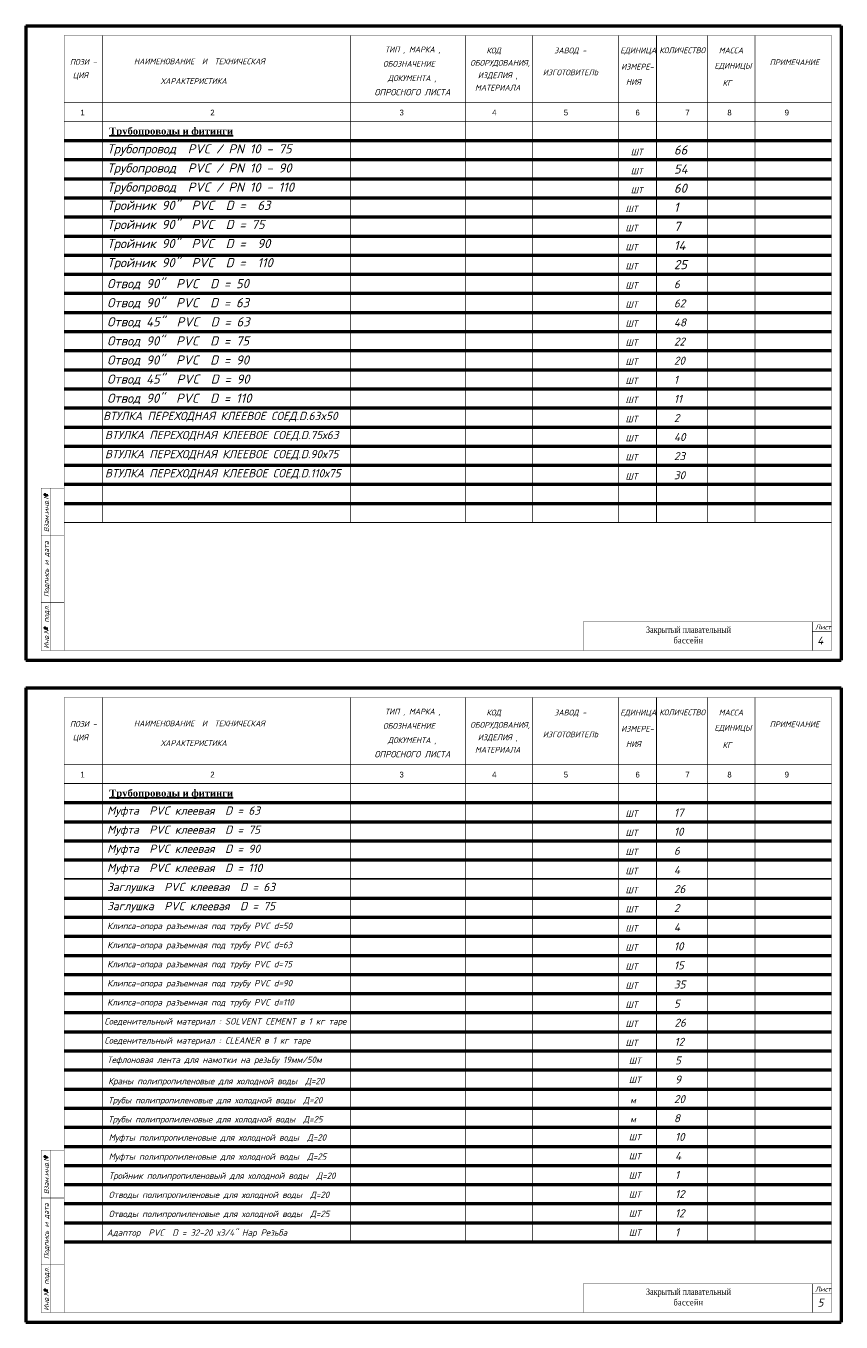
# Model space of a CAD drawing. Extents: x 4114239 to 5838486, y 780458 to 1383318.
# Tile 1 of 231: x 4308624 to 4351283, y 780458 to 848322. Entities that reach past the tile are written whole.
import ezdxf

# ---------------------------------------------------------------- set-up
doc = ezdxf.new("R2010")
doc.units = 0
doc.header["$MEASUREMENT"] = 0
doc.linetypes.add('CONTI', pattern=[0])
doc.layers.add('1', color=7, linetype='Continuous', lineweight=50)
doc.layers.add('RAMKA', color=250, linetype='CONTI')
doc.styles.add('rrr', font='isocpeui.ttf')
doc.styles.add('TIMES', font='times.ttf', dxfattribs={"height": 3})
doc.styles.add('ГОСТ 350', font='isocpeui.ttf', dxfattribs={"height": 350})

msp = doc.modelspace()

# ---------------------------------------------------------------- linework, layer by layer
at = {"ltscale": 100}
for p, q in [((4308624.0252, 848321.7786), (4308624.0252, 815121.7786)), ((4308624.0252, 813658.3502), (4308624.0252, 780562.9204))]:
    msp.add_line(p, q, dxfattribs=at)
at = {"ltscale": 500}
msp.add_line((4310624.0252, 803658.3502), (4350782.6269, 803658.3502), dxfattribs=at)
at = {"ltscale": 500, "const_width": 40}
for points in [[(4341624.0252, 847821.7786), (4341624.0252, 843321.7786)], [(4341624.0252, 843321.7786), (4341624.0252, 822321.7786)], [(4341624.0252, 813158.3502), (4341624.0252, 808658.3502)], [(4341624.0252, 808658.3502), (4341624.0252, 784658.3502)]]:
    msp.add_lwpolyline(points, dxfattribs=at)
at = {"layer": '1'}
for p, q in [((4308624.0252, 848321.7786), (4351282.6269, 848321.7786)), ((4308624.0252, 848321.7786), (4351282.6269, 848321.7786)), ((4308624.0252, 848321.7786), (4308624.0252, 815121.7786)), ((4351282.6269, 848321.7786), (4351282.6269, 815121.7786)), ((4310624.0252, 842321.7786), (4350782.6269, 842321.7786)), ((4310624.0252, 841321.7786), (4350782.6269, 841321.7786)), ((4310624.0252, 840321.7786), (4350782.6269, 840321.7786)), ((4310624.0252, 839321.7786), (4350782.6269, 839321.7786)), ((4310624.0252, 838321.7786), (4350782.6269, 838321.7786)), ((4310624.0252, 837321.7786), (4350782.6269, 837321.7786)), ((4310624.0252, 836321.7786), (4350782.6269, 836321.7786)), ((4310624.0252, 835321.7786), (4350782.6269, 835321.7786)), ((4310624.0252, 834321.7786), (4350782.6269, 834321.7786)), ((4310624.0252, 833321.7786), (4350782.6269, 833321.7786)), ((4310624.0252, 832321.7786), (4350782.6269, 832321.7786)), ((4310624.0252, 831321.7786), (4350782.6269, 831321.7786)), ((4310624.0252, 830321.7786), (4350782.6269, 830321.7786)), ((4310624.0252, 829321.7786), (4350782.6269, 829321.7786)), ((4310624.0252, 828321.7786), (4350782.6269, 828321.7786)), ((4310624.0252, 827321.7786), (4350782.6269, 827321.7786)), ((4310624.0252, 826321.7786), (4350782.6269, 826321.7786)), ((4310624.0252, 825321.7786), (4350782.6269, 825321.7786)), ((4310624.0252, 824321.7786), (4350782.6269, 824321.7786)), ((4310624.0252, 823321.7786), (4350782.6269, 823321.7786)), ((4308624.0252, 815121.7786), (4351282.6269, 815121.7786)), ((4308624.0252, 815121.7786), (4351282.6269, 815121.7786)), ((4308624.0252, 813658.3502), (4351282.6269, 813658.3502)), ((4308624.0252, 813658.3502), (4351282.6269, 813658.3502)), ((4308624.0252, 813658.3502), (4308624.0252, 780458.3502)), ((4351282.6269, 813658.3502), (4351282.6269, 780458.3502)), ((4310624.0252, 807658.3502), (4350782.6269, 807658.3502)), ((4310624.0252, 806658.3502), (4350782.6269, 806658.3502)), ((4310624.0252, 805658.3502), (4350782.6269, 805658.3502)), ((4310624.0252, 804658.3502), (4350782.6269, 804658.3502)), ((4310624.0252, 802658.3502), (4350782.6269, 802658.3502)), ((4310624.0252, 801658.3502), (4350782.6269, 801658.3502)), ((4310624.0252, 800658.3502), (4350782.6269, 800658.3502)), ((4310624.0252, 799658.3502), (4350782.6269, 799658.3502)), ((4310624.0252, 798658.3502), (4350782.6269, 798658.3502)), ((4310624.0252, 797658.3502), (4350782.6269, 797658.3502)), ((4310624.0252, 796658.3502), (4350782.6269, 796658.3502)), ((4310624.0252, 795658.3502), (4350782.6269, 795658.3502)), ((4310624.0252, 794658.3502), (4350782.6269, 794658.3502)), ((4310624.0252, 793658.3502), (4350782.6269, 793658.3502)), ((4310624.0252, 792658.3502), (4350782.6269, 792658.3502)), ((4310624.0252, 791658.3502), (4350782.6269, 791658.3502)), ((4310624.0252, 790658.3502), (4350782.6269, 790658.3502)), ((4310624.0252, 789658.3502), (4350782.6269, 789658.3502)), ((4310624.0252, 788658.3502), (4350782.6269, 788658.3502)), ((4310624.0252, 787658.3502), (4350782.6269, 787658.3502)), ((4310624.0252, 786658.3502), (4350782.6269, 786658.3502)), ((4310624.0252, 785658.3502), (4350782.6269, 785658.3502)), ((4310624.0252, 784658.3502), (4350782.6269, 784658.3502)), ((4308624.0252, 780458.3502), (4351282.6269, 780458.3502)), ((4308624.0252, 780458.3502), (4351282.6269, 780458.3502))]:
    msp.add_line(p, q, dxfattribs=at)
at = {"layer": '1', "const_width": 25}
for points in [[(4310624.0252, 815621.7786), (4350782.6269, 815621.7786), (4350782.6269, 847821.7786), (4310624.0252, 847821.7786)], [(4310624.0252, 780958.3502), (4350782.6269, 780958.3502), (4350782.6269, 813158.3502), (4310624.0252, 813158.3502)]]:
    msp.add_lwpolyline(points, close=True, dxfattribs=at)
at = {"layer": '1'}
for points, const_width in [([(4312624.0252, 847821.7786), (4312624.0252, 822321.7786)], 40), ([(4325624.0252, 847821.7786), (4325624.0252, 843321.7786)], 40), ([(4331624.0252, 847821.7786), (4331624.0252, 843321.7786)], 40), ([(4335124.0252, 847821.7786), (4335124.0252, 843321.7786)], 40), ([(4339624.0252, 847821.7786), (4339624.0252, 843321.7786)], 40), ([(4344282.6269, 847821.7786), (4344282.6269, 843321.7786)], 40), ([(4346782.6269, 847821.7786), (4346782.6269, 822321.7786)], 40), ([(4310624.0252, 844321.7786), (4350782.6269, 844321.7786)], 40), ([(4310624.0252, 843321.7786), (4350782.6269, 843321.7786)], 40), ([(4325624.0252, 843321.7786), (4325624.0252, 822321.7786)], 40), ([(4331624.0252, 843321.7786), (4331624.0252, 822321.7786)], 40), ([(4335124.0252, 843321.7786), (4335124.0252, 822321.7786)], 40), ([(4339624.0252, 843321.7786), (4339624.0252, 822321.7786)], 40), ([(4344282.6269, 843321.7786), (4344282.6269, 822321.7786)], 40), ([(4310624.0252, 815621.7786), (4309424.0252, 815621.7786), (4309424.0252, 824121.7786), (4310624.0252, 824121.7786)], 25), ([(4309924.0252, 824121.7786), (4309924.0252, 815621.7786)], 25), ([(4310624.0252, 822321.7786), (4350782.6269, 822321.7786)], 40), ([(4310624.0252, 821621.7786), (4309424.0252, 821621.7786)], 25), ([(4310624.0252, 818121.7786), (4309424.0252, 818121.7786)], 25), ([(4337782.6269, 817121.7786), (4337782.6269, 815621.7786)], 25), ([(4350782.6269, 817121.7786), (4337782.6269, 817121.7786)], 25), ([(4349782.6269, 817121.7786), (4349782.6269, 815621.7786)], 25), ([(4350782.6269, 816621.7786), (4349782.6269, 816621.7786)], 25), ([(4312624.0252, 813158.3502), (4312624.0252, 784658.3502)], 40), ([(4325624.0252, 813158.3502), (4325624.0252, 808658.3502)], 40), ([(4331624.0252, 813158.3502), (4331624.0252, 808658.3502)], 40), ([(4335124.0252, 813158.3502), (4335124.0252, 808658.3502)], 40), ([(4339624.0252, 813158.3502), (4339624.0252, 808658.3502)], 40), ([(4344282.6269, 813158.3502), (4344282.6269, 808658.3502)], 40), ([(4346782.6269, 813158.3502), (4346782.6269, 784658.3502)], 40), ([(4310624.0252, 809658.3502), (4350782.6269, 809658.3502)], 40), ([(4310624.0252, 808658.3502), (4350782.6269, 808658.3502)], 40), ([(4325624.0252, 808658.3502), (4325624.0252, 784658.3502)], 40), ([(4331624.0252, 808658.3502), (4331624.0252, 784658.3502)], 40), ([(4335124.0252, 808658.3502), (4335124.0252, 784658.3502)], 40), ([(4339624.0252, 808658.3502), (4339624.0252, 784658.3502)], 40), ([(4344282.6269, 808658.3502), (4344282.6269, 784658.3502)], 40), ([(4310624.0252, 780958.3502), (4309424.0252, 780958.3502), (4309424.0252, 789458.3502), (4310624.0252, 789458.3502)], 25), ([(4309924.0252, 789458.3502), (4309924.0252, 780958.3502)], 25), ([(4310624.0252, 786958.3502), (4309424.0252, 786958.3502)], 25), ([(4310624.0252, 783458.3502), (4309424.0252, 783458.3502)], 25), ([(4337782.6269, 782458.3502), (4337782.6269, 780958.3502)], 25), ([(4350782.6269, 782458.3502), (4337782.6269, 782458.3502)], 25), ([(4349782.6269, 782458.3502), (4349782.6269, 780958.3502)], 25), ([(4350782.6269, 781958.3502), (4349782.6269, 781958.3502)], 25)]:
    msp.add_lwpolyline(points, dxfattribs=dict(at, const_width=const_width))
at = {"layer": 'RAMKA', "ltscale": 400}
for p, q in [((4309738.8482, 823704.1388), (4309738.8482, 823798.6745)), ((4309736.2039, 816727.3806), (4309736.2039, 816821.9164)), ((4309738.8482, 789040.7104), (4309738.8482, 789135.2461)), ((4309736.2039, 782063.9522), (4309736.2039, 782158.488))]:
    msp.add_line(p, q, dxfattribs=at)
for points in [[(4309580.1578, 823793.6929, 0.1153456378), (4309579.0346, 823777.537, 0.1039496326), (4309585.4738, 823760.8073, 0.0910645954), (4309598.0726, 823747.4507, 0.0836635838), (4309615.9038, 823738.482, 0.0836635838), (4309635.6894, 823735.8521, 0.0910645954), (4309653.6222, 823739.7948, 0.1039496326), (4309668.3643, 823749.9935, 0.1153456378), (4309676.5341, 823763.9767, 0.1153456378), (4309677.6573, 823780.1326, 0.1039496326), (4309671.2181, 823796.8622, 0.0910645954), (4309658.6193, 823810.2189, 0.0836635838), (4309640.7881, 823819.1875, 0.0836635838), (4309621.0025, 823821.8175, 0.0910645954), (4309603.0697, 823817.8748, 0.1039496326), (4309588.3276, 823807.6761, 0.1153456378)], [(4309577.5135, 816816.9347, 0.1153456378), (4309576.3903, 816800.7788, 0.1039496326), (4309582.8295, 816784.0492, 0.0910645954), (4309595.4283, 816770.6925, 0.0836635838), (4309613.2595, 816761.7239, 0.0836635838), (4309633.0451, 816759.0939, 0.0910645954), (4309650.9779, 816763.0366, 0.1039496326), (4309665.72, 816773.2353, 0.1153456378), (4309673.8898, 816787.2185, 0.1153456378), (4309675.013, 816803.3744, 0.1039496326), (4309668.5738, 816820.1041, 0.0910645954), (4309655.975, 816833.4607, 0.0836635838), (4309638.1438, 816842.4294, 0.0836635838), (4309618.3582, 816845.0593, 0.0910645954), (4309600.4254, 816841.1166, 0.1039496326), (4309585.6833, 816830.9179, 0.1153456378)], [(4309580.1578, 789130.2645, 0.1153456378), (4309579.0346, 789114.1085, 0.1039496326), (4309585.4738, 789097.3789, 0.0910645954), (4309598.0726, 789084.0223, 0.0836635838), (4309615.9038, 789075.0536, 0.0836635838), (4309635.6894, 789072.4237, 0.0910645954), (4309653.6222, 789076.3664, 0.1039496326), (4309668.3643, 789086.565, 0.1153456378), (4309676.5341, 789100.5483, 0.1153456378), (4309677.6573, 789116.7042, 0.1039496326), (4309671.2181, 789133.4338, 0.0910645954), (4309658.6193, 789146.7905, 0.0836635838), (4309640.7881, 789155.7591, 0.0836635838), (4309621.0025, 789158.3891, 0.0910645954), (4309603.0697, 789154.4463, 0.1039496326), (4309588.3276, 789144.2477, 0.1153456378)], [(4309577.5135, 782153.5063, 0.1153456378), (4309576.3903, 782137.3504, 0.1039496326), (4309582.8295, 782120.6208, 0.0910645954), (4309595.4283, 782107.2641, 0.0836635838), (4309613.2595, 782098.2954, 0.0836635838), (4309633.0451, 782095.6655, 0.0910645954), (4309650.9779, 782099.6082, 0.1039496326), (4309665.72, 782109.8069, 0.1153456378), (4309673.8898, 782123.7901, 0.1153456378), (4309675.013, 782139.946, 0.1039496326), (4309668.5738, 782156.6756, 0.0910645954), (4309655.975, 782170.0323, 0.0836635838), (4309638.1438, 782179.001, 0.0836635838), (4309618.3582, 782181.6309, 0.0910645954), (4309600.4254, 782177.6882, 0.1039496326), (4309585.6833, 782167.4895, 0.1153456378)]]:
    msp.add_lwpolyline(points, format="xyb", close=True, dxfattribs=at)

# ---------------------------------------------------------------- texts
at = {"ltscale": 500, "style": 'rrr'}
for s, height, p in [('ТИП , МАРКА ,', 302.4, (4327413.1391, 846936.0643)), ('КОД ', 302.4, (4332724.0252, 846886.0643)), ('ЗАВОД -', 302.4, (4336274.0252, 846886.0643)), ('ЕДИНИЦА', 302.4, (4339724.0252, 846886.0643)), ('КОЛИЧЕСТВО', 302.4, (4341769.4838, 846893.5775)), ('МАССА', 302.4, (4344882.6269, 846886.0643)), ('ПОЗИ -', 302.4, (4310924.0252, 846286.0643)), ('НАИМЕНОВАНИЕ  И  ТЕХНИЧЕСКАЯ', 302.4, (4314276.0748, 846313.4759)), ('ОБОЗНАЧЕНИЕ', 302.4, (4327313.1391, 846186.0643)), ('ОБОРУДОВАНИЯ,', 302.4, (4331874.0252, 846236.0643)), ('ИЗМЕРЕ-', 302.4, (4339774.0252, 846036.0643)), ('ЕДИНИЦЫ', 302.4, (4344655.6354, 846086.0643)), ('ПРИМЕЧАНИЕ', 302.4, (4347547.2666, 846268.9203)), ('ЦИЯ', 302.4, (4311074.0252, 845586.0643)), ('ХАРАКТЕРИСТИКА', 302.4, (4315674.0252, 845286.0643)), ('ДОКУМЕНТА ,', 302.4, (4327563.1391, 845436.0643)), ('ИЗДЕЛИЯ ,', 302.4, (4332274.0252, 845586.0643)), ('ИЗГОТОВИТЕЛЬ', 302.4, (4335674.0252, 845736.0643)), ('ОПРОСНОГО ЛИСТА', 336, (4326863.1391, 844686.0643)), ('МАТЕРИАЛА', 302.4, (4332124.0252, 844936.0643)), ('НИЯ', 302.4, (4340024.0252, 845236.0643)), ('КГ', 302.4, (4345082.6269, 845186.0643)), ('Трубопровод  PVC / PN 10 - 75 ', 480, (4312874.0252, 841646.1698)), ('ШТ', 336, (4340274.7994, 841553.5036)), ('66', 480, (4342536.6788, 841586.0643)), ('Трубопровод  PVC / PN 10 - 90 ', 480, (4312874.0252, 840642.2859)), ('ШТ', 336, (4340274.7994, 840553.5036)), ('54', 480, (4342536.6788, 840586.0643)), ('Трубопровод  PVC / PN 10 - 110 ', 480, (4312874.0252, 839642.2859)), ('ШТ', 336, (4340274.7994, 839553.5036)), ('60', 480, (4342536.6788, 839586.0643)), ('Тройник 90"  PVC  D =  63', 480, (4312874.0252, 838687.0888)), ('ШТ', 336, (4340000.5252, 838571.7786)), ('1', 480, (4342536.6788, 838586.0643)), ('Тройник 90"  PVC  D = 75', 480, (4312874.0252, 837687.0888)), ('ШТ', 336, (4340000.5252, 837571.7786)), ('7', 480, (4342536.6788, 837586.0643)), ('Тройник 90"  PVC  D =  90', 480, (4312874.0252, 836687.0888)), ('ШТ', 336, (4340000.5252, 836571.7786)), ('14', 480, (4342536.6788, 836586.0643)), ('Тройник 90"  PVC  D =  110', 480, (4312874.0252, 835687.0888)), ('ШТ', 336, (4340000.5252, 835571.7786)), ('25', 480, (4342536.6788, 835586.0643)), ('Отвод 90"  PVC  D = 50', 480, (4312874.0252, 834590.0888)), ('ШТ', 336, (4340000.5252, 834571.7786)), ('6', 420, (4342536.6788, 834586.0643)), ('Отвод 90"  PVC  D = 63', 480, (4312874.0252, 833590.0888)), ('ШТ', 336, (4340000.5252, 833571.7786)), ('62', 420, (4342536.6788, 833586.0643)), ('Отвод 45"  PVC  D = 63', 480, (4312874.0252, 832590.0888)), ('ШТ', 336, (4340000.5252, 832571.7786)), ('48', 420, (4342536.6788, 832586.0643)), ('Отвод 90"  PVC  D = 75', 480, (4312874.0252, 831590.0888)), ('22', 420, (4342536.6788, 831586.0643)), ('ШТ', 336, (4340000.5252, 831571.7786)), ('Отвод 90"  PVC  D = 90', 480, (4312874.0252, 830590.0888)), ('ШТ', 336, (4340000.5252, 830571.7786)), ('20', 420, (4342536.6788, 830586.0643)), ('Отвод 45"  PVC  D = 90', 480, (4312874.0252, 829590.0888)), ('1', 420, (4342536.6788, 829586.0643)), ('ШТ', 336, (4340000.5252, 829571.7786)), ('Отвод 90"  PVC  D = 110', 480, (4312874.0252, 828590.0888)), ('ШТ', 336, (4340000.5252, 828571.7786)), ('11', 420, (4342536.6788, 828586.0643)), ('ВТУЛКА ПЕРЕХОДНАЯ КЛЕЕВОЕ СОЕД.D.63x50   ', 432, (4312664.5252, 827687.0888)), ('2', 420, (4342536.6788, 827586.0643)), ('ШТ', 336, (4340000.5252, 827571.7786)), ('ВТУЛКА ПЕРЕХОДНАЯ КЛЕЕВОЕ СОЕД.D.75х63  ', 432, (4312759.5252, 826687.0888)), ('ШТ', 336, (4340000.5252, 826571.7786)), ('40', 420, (4342536.6788, 826586.0643)), ('ВТУЛКА ПЕРЕХОДНАЯ КЛЕЕВОЕ СОЕД.D.90х75', 432, (4312759.5252, 825687.0888)), ('ШТ', 336, (4340000.5252, 825571.7786)), ('23', 420, (4342536.6788, 825586.0643)), ('ВТУЛКА ПЕРЕХОДНАЯ КЛЕЕВОЕ СОЕД.D.110х75', 432, (4312759.5252, 824687.0888)), ('ШТ', 336, (4340000.5252, 824571.7786)), ('30', 420, (4342536.6788, 824586.0643)), ('4', 420, (4350031.1208, 815931.7786)), ('ТИП , МАРКА ,', 302.4, (4327413.1391, 812272.6359)), ('КОД ', 302.4, (4332724.0252, 812222.6359)), ('ЗАВОД -', 302.4, (4336274.0252, 812222.6359)), ('ЕДИНИЦА', 302.4, (4339724.0252, 812222.6359)), ('КОЛИЧЕСТВО', 302.4, (4341769.4838, 812230.1491)), ('МАССА', 302.4, (4344882.6269, 812222.6359)), ('ПОЗИ -', 302.4, (4310924.0252, 811622.6359)), ('НАИМЕНОВАНИЕ  И  ТЕХНИЧЕСКАЯ', 302.4, (4314276.0748, 811650.0474)), ('ОБОЗНАЧЕНИЕ', 302.4, (4327313.1391, 811522.6359)), ('ОБОРУДОВАНИЯ,', 302.4, (4331874.0252, 811572.6359)), ('ИЗМЕРЕ-', 302.4, (4339774.0252, 811372.6359)), ('ЕДИНИЦЫ', 302.4, (4344655.6354, 811422.6359)), ('ПРИМЕЧАНИЕ', 302.4, (4347547.2666, 811605.4919)), ('ЦИЯ', 302.4, (4311074.0252, 810922.6359)), ('ДОКУМЕНТА ,', 302.4, (4327563.1391, 810772.6359)), ('ИЗДЕЛИЯ ,', 302.4, (4332274.0252, 810922.6359)), ('ИЗГОТОВИТЕЛЬ', 302.4, (4335674.0252, 811072.6359)), ('ХАРАКТЕРИСТИКА', 302.4, (4315674.0252, 810622.6359)), ('ОПРОСНОГО ЛИСТА', 336, (4326863.1391, 810022.6359)), ('МАТЕРИАЛА', 302.4, (4332124.0252, 810272.6359)), ('НИЯ', 302.4, (4340024.0252, 810572.6359)), ('КГ', 302.4, (4345082.6269, 810522.6359)), ('Муфта  PVC клеевая  D = 63', 432, (4312874.0252, 807023.6604)), ('ШТ', 336, (4340000.5252, 806908.3502)), ('17', 420, (4342536.6788, 806922.6359)), ('Муфта  PVC клеевая  D = 75', 432, (4312874.0252, 806023.6604)), ('ШТ', 336, (4340000.5252, 805908.3502)), ('10', 420, (4342536.6788, 805922.6359)), ('Муфта  PVC клеевая  D = 90', 432, (4312874.0252, 805023.6604)), ('ШТ', 336, (4340000.5252, 804908.3502)), ('6', 420, (4342536.6788, 804922.6359)), ('Муфта  PVC клеевая  D = 110', 432, (4312874.0252, 804023.6604)), ('ШТ', 336, (4340000.5252, 803908.3502)), ('4', 420, (4342536.6788, 803922.6359)), ('Заглушка  PVC клеевая  D = 63', 432, (4312874.0252, 803023.6604)), ('ШТ', 336, (4340000.5252, 802908.3502)), ('26', 420, (4342536.6788, 802922.6359)), ('Заглушка  PVC клеевая  D = 75', 432, (4312874.0252, 802023.6604)), ('ШТ', 336, (4340000.5252, 801908.3502)), ('2', 420, (4342536.6788, 801922.6359)), ('Клипса-опора разъемная под трубу PVC d=50', 336, (4312874.0252, 801032.5298)), ('ШТ', 336, (4340000.5252, 800908.3502)), ('4', 420, (4342536.6788, 800922.6359)), ('Клипса-опора разъемная под трубу PVC d=63', 336, (4312874.0252, 800032.5298)), ('ШТ', 336, (4340000.5252, 799908.3502)), ('10', 420, (4342536.6788, 799922.6359)), ('Клипса-опора разъемная под трубу PVC d=75', 336, (4312874.0252, 799032.5298)), ('ШТ', 336, (4340000.5252, 798908.3502)), ('15', 420, (4342536.6788, 798922.6359)), ('Клипса-опора разъемная под трубу PVC d=90', 336, (4312874.0252, 798032.5298)), ('ШТ', 336, (4340000.5252, 797908.3502)), ('35', 420, (4342536.6788, 797922.6359)), ('Клипса-опора разъемная под трубу PVC d=110', 336, (4312874.0252, 797032.5298)), ('ШТ', 336, (4340000.5252, 796908.3502)), ('5', 420, (4342536.6788, 796922.6359)), ('Соеденительный материал : SOLVENT CEMENT в 1 кг таре', 336, (4312733.5453, 796036.4234)), ('ШТ', 336, (4340000.5252, 795908.3502)), ('26', 420, (4342563.6788, 795922.6359)), ('Соеденительный материал : CLEANER в 1 кг таре', 336, (4312733.5453, 795036.4234)), ('ШТ', 336, (4340000.5252, 794908.3502)), ('12', 420, (4342563.6788, 794922.6359)), ('Тефлоновая лента для намотки на резьбу 19мм/50м', 336, (4312874.0252, 794023.6604)), ('ШТ', 336, (4340174.0252, 793973.6604)), ('5', 420, (4342593.5088, 793947.0271)), ('9', 420, (4342593.5088, 792947.0271)), ('Краны полипропиленовые для холодной воды  Д=20', 336, (4312924.0252, 792908.3502)), ('ШТ', 336, (4340174.0252, 792973.6604)), ('Трубы полипропиленовые для холодной воды  Д=20', 336, (4312924.0252, 791908.3502)), ('м', 336, (4340244.0252, 791908.3502)), ('20', 420, (4342536.6788, 791922.6359)), ('8', 420, (4342536.6788, 790922.6359)), ('Трубы полипропиленовые для холодной воды  Д=25', 336, (4312924.0252, 790908.3502)), ('м', 336, (4340244.0252, 790908.3502)), ('Муфты полипропиленовые для холодной воды  Д=20', 336, (4312955.0977, 789953.4446)), ('ШТ', 336, (4340174.0252, 789973.6604)), ('10', 420, (4342593.5088, 789947.0271)), ('Муфты полипропиленовые для холодной воды  Д=25', 336, (4312955.0977, 788953.4446)), ('ШТ', 336, (4340174.0252, 788973.6604)), ('4', 420, (4342593.5088, 788947.0271)), ('Тройник полипропиленовый для холодной воды  Д=20', 336, (4312955.0977, 787953.4446)), ('ШТ', 336, (4340174.0252, 787973.6604)), ('1', 420, (4342593.5088, 787947.0271)), ('Отводы полипропиленовые для холодной воды  Д=20', 336, (4312955.0977, 786953.4446)), ('ШТ', 336, (4340174.0252, 786973.6604)), ('12', 420, (4342593.5088, 786947.0271)), ('Отводы полипропиленовые для холодной воды  Д=25', 336, (4312955.0977, 785953.4446)), ('ШТ', 336, (4340174.0252, 785973.6604)), ('12', 420, (4342593.5088, 785947.0271)), ('Адаптор  PVC  D = 32-20 х3/4" Нар Резьба', 336, (4312859.2562, 784975.6609)), ('ШТ', 336, (4340174.0252, 784973.6604)), ('1', 420, (4342593.5088, 784947.0271)), ('5', 420, (4350053.1208, 781268.3502))]:
    msp.add_text(s, height=height, dxfattribs=at).set_placement(p)
at = {"ltscale": 500, "char_height": 400, "width": 13127.460306, "attachment_point": 1, "line_spacing_factor": 1.5, "style": 'rrr'}
for insert in [(4312984.9475, 843002.7491), (4312984.9475, 808339.3207)]:
    msp.add_mtext('{\\fBookman Old Style|b1|i0|c204|p18;\\H0.9167x;\\LТрубопроводы и фитинги}', dxfattribs=dict(at, insert=insert))
at = {"char_height": 331.632, "width": 12000, "attachment_point": 5, "style": 'TIMES'}
for insert in [(4343299.6568, 816431.1822), (4343299.6568, 781767.7538)]:
    msp.add_mtext('{\\W0.8;Закрытый плавательный \\P\\T1.1;бассейн}', dxfattribs=dict(at, insert=insert))
at = {"layer": '1'}
for s, p in [('1', (4311474.0252, 843636.0643)), ('2', (4318274.0252, 843636.0643)), ('3', (4328174.0252, 843636.0643)), ('4', (4333024.0252, 843636.0643)), ('5', (4336774.0252, 843636.0643)), ('6', (4340524.0252, 843636.0643)), ('7', (4343132.6269, 843636.0643)), ('8', (4345332.6269, 843636.0643)), ('9', (4348332.6269, 843636.0643)), ('1', (4311474.0252, 808972.6359)), ('2', (4318274.0252, 808972.6359)), ('3', (4328174.0252, 808972.6359)), ('4', (4333024.0252, 808972.6359)), ('5', (4336774.0252, 808972.6359)), ('6', (4340524.0252, 808972.6359)), ('7', (4343132.6269, 808972.6359)), ('8', (4345332.6269, 808972.6359)), ('9', (4348332.6269, 808972.6359))]:
    msp.add_text(s, height=300, dxfattribs=at).set_placement(p)
at = {"layer": '1', "style": 'ГОСТ 350'}
for p in [(4349928.572, 816721.7786), (4349928.572, 782058.3502)]:
    msp.add_text('Лист', height=250, dxfattribs=at).set_placement(p)
at = {"layer": 'RAMKA', "ltscale": 400, "style": 'ГОСТ 350'}
for s, p in [('Взам.инв.N', (4309824.0252, 821821.7786)), ('Подпись и дата', (4309824.0252, 818421.7786)), ('Инв.N  подл.', (4309824.0252, 815721.7786)), ('Взам.инв.N', (4309824.0252, 787158.3502)), ('Подпись и дата', (4309824.0252, 783758.3502)), ('Инв.N  подл.', (4309824.0252, 781058.3502))]:
    msp.add_text(s, height=256.0975, rotation=90, dxfattribs=at).set_placement(p)

doc.saveas('drawing.dxf')
